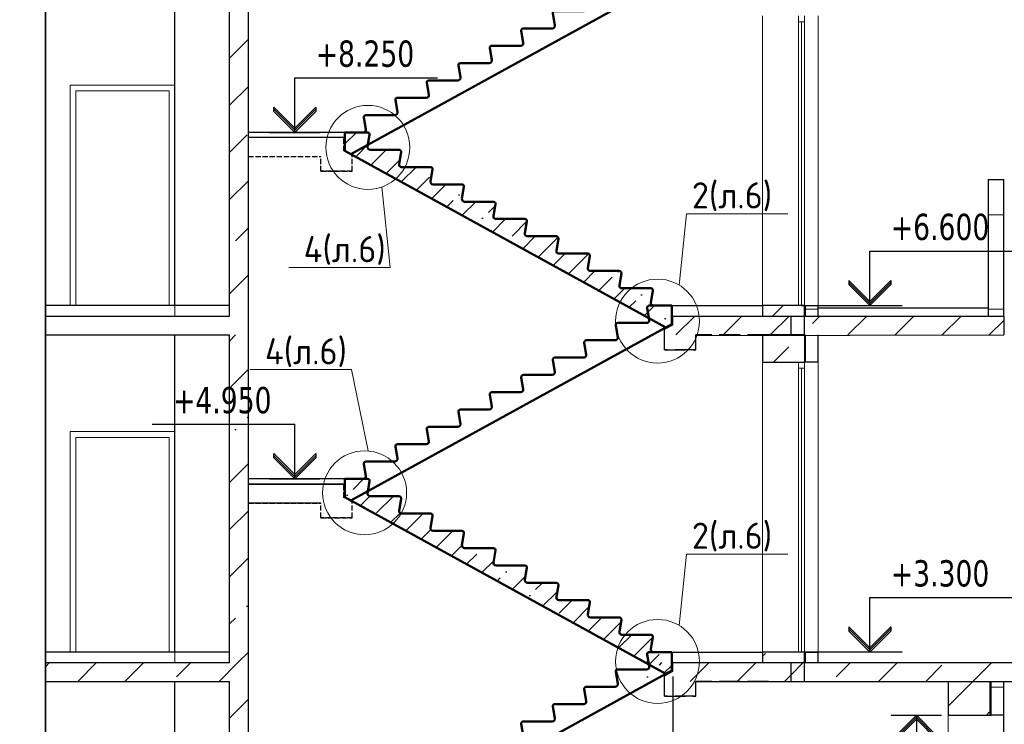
# Model space of a CAD drawing. Header units: millimetres. Extents: x 259029 to 2494469, y -731578 to -57567.
# Tile 133 of 252: x 369447 to 378832, y -509004 to -502293. Entities that reach past the tile are written whole.
import ezdxf
from ezdxf import colors
from ezdxf.entities.mleader import LeaderData, LeaderLine
from ezdxf.math import Vec2, Vec3

# ---------------------------------------------------------------- set-up
doc = ezdxf.new("R2010")
doc.units = ezdxf.units.MM
doc.linetypes.add('______2', pattern=[270, 200, -70])
doc.layers.get('Defpoints').update_dxf_attribs({"color": 140})
for name, color, linetype, lineweight in [('Standard', 7, 'Continuous', 25), ('Общий01', 7, 'Continuous', 13), ('ПЛИТА', 152, 'Continuous', 35), ('РАЗРЕЗЫ', 10, 'Continuous', 60), ('Символы 0.20', 1, 'Continuous', 20), ('Стена', 7, 'Continuous', 50), ('Стена_ бетон не несущ.', 253, 'Continuous', 35), ('Стена_ бетон несущ.', 253, 'Continuous', 70)]:
    doc.layers.add(name, color=color, linetype=linetype, lineweight=lineweight)
doc.styles.add('TAHOMA', font='tahoma.ttf')
doc.styles.add('ГОСТ', font='GOST_Common.ttf')
doc.dimstyles.new('ГОСТ', dxfattribs={"dimscale": 0, "dimtxt": 2.5, "dimasz": 2.5, "dimexe": 1.25, "dimexo": 0.625, "dimtad": 1, "dimdec": 0, "dimtxsty": 'ГОСТ', "dimblk": 'ARCHTICK', "dimcen": 2.5, "dimdle": 1.5, "dimclrd": 256, "dimclre": 256, "dimclrt": 256, "dimadec": 0, "dimazin": 0, "dimtfac": 1, "dimtdec": 0, "dimtmove": 1, "dimatfit": 3, "dimfxl": 2, "dimtfill": 1, "dimlwd": 0, "dimarcsym": 0})
pattern_1 = [(45, (-451201, -145751.34), (-449.0128, 449.0128), []), (45, (-450752, -145751.34), (-449.0128, 449.0128), [793.75, -158.75, 0, -158.75])]
pattern_2 = [(0, (367310.53, -523502.2), (450, 450), [450, -450]), (90, (367310.53, -523502.2), (-450, 450), [450, -450])]

# ---------------------------------------------------------------- blocks, each defined once
blk = doc.blocks.new('_None')
blk = doc.blocks.new('COMPLEX_ELEVATIONDIM_13')
at = {"layer": 'Standard', "color": 7, "linetype": 'Continuous', "lineweight": 25}
for p, q in [((11343.3, 15485.9), (11823.3, 15485.9)), ((11583.3, 15485.9), (11383.3, 15285.9)), ((11783.3, 15285.9), (11583.3, 15485.9)), ((11583.3, 15485.9), (11583.3, 14965.9)), ((11583.3, 15485.9), (11583.3, 15485.9)), ((11583.3, 15485.9), (11583.3, 15485.9)), ((11583.3, 15485.9), (11583.3, 15485.9)), ((11583.3, 15485.9), (11583.3, 15485.9)), ((11583.3, 15465.9), (11383.3, 15265.9)), ((11383.3, 15245.9), (11583.3, 15445.9)), ((11783.3, 15265.9), (11583.3, 15465.9)), ((11583.3, 15445.9), (11783.3, 15245.9)), ((11383.3, 15285.9), (11383.3, 15245.9)), ((11783.3, 15265.9), (11783.3, 15285.9)), ((11783.3, 15245.9), (11783.3, 15285.9)), ((11583.3, 14965.9), (10223.3, 14965.9)), ((11583.3, 13305.9), (10223.3, 13305.9)), ((11583.3, 12785.9), (11583.3, 13305.9)), ((11383.3, 12985.9), (11383.3, 13025.9)), ((11383.3, 13025.9), (11583.3, 12825.9)), ((11583.3, 12805.9), (11383.3, 13005.9)), ((11583.3, 12785.9), (11383.3, 12985.9)), ((11583.3, 12825.9), (11783.3, 13025.9)), ((11783.3, 13005.9), (11583.3, 12805.9)), ((11783.3, 12985.9), (11583.3, 12785.9)), ((11783.3, 13025.9), (11783.3, 13005.9)), ((11783.3, 13005.9), (11783.3, 12985.9)), ((11343.3, 12785.9), (11823.3, 12785.9)), ((11583.3, 12785.9), (11583.3, 12785.9)), ((11583.3, 12785.9), (11583.3, 12785.9)), ((11583.3, 12785.9), (11583.3, 12785.9)), ((11583.3, 12785.9), (11583.3, 12785.9)), ((11343.3, 12435.9), (11823.3, 12435.9)), ((11583.3, 12435.9), (11383.3, 12235.9)), ((11583.3, 12415.9), (11383.3, 12215.9)), ((11383.3, 12195.9), (11583.3, 12395.9)), ((11783.3, 12235.9), (11583.3, 12435.9)), ((11583.3, 12435.9), (11583.3, 11915.9)), ((11583.3, 12435.9), (11583.3, 12435.9)), ((11583.3, 12435.9), (11583.3, 12435.9)), ((11583.3, 12435.9), (11583.3, 12435.9)), ((11583.3, 12435.9), (11583.3, 12435.9)), ((11783.3, 12215.9), (11583.3, 12415.9)), ((11583.3, 12395.9), (11783.3, 12195.9)), ((11383.3, 12235.9), (11383.3, 12195.9)), ((11783.3, 12215.9), (11783.3, 12235.9)), ((11783.3, 12195.9), (11783.3, 12235.9)), ((11583.3, 11915.9), (10223.3, 11915.9))]:
    blk.add_line(p, q, dxfattribs=at)
at = {"layer": 'Standard', "color": 7, "linetype": 'Continuous', "lineweight": 25, "char_height": 250, "attachment_point": 7, "style": 'TAHOMA'}
for s, insert, width in [('\\W0.86;+2.700', (10394, 15065.9), 1028.162), ('\\W0.86;%%p0.000', (10394, 13405.9), 1028.238), ('\\W0.86;-0.350', (10498.4, 12015.9), 923.224)]:
    blk.add_mtext(s, dxfattribs=dict(at, insert=insert, width=width))
blk = doc.blocks.new('_ArchTick')
at = {"color": 0, "linetype": 'ByBlock', "const_width": 0.15}
blk.add_lwpolyline([(-0.5, -0.5), (0.5, 0.5)], dxfattribs=at)
blk = doc.blocks.new('*D802')
at = {"layer": 'Defpoints', "color": 0, "lineweight": -2, "transparency": 16777216}
for p in [(375672.6, -508486.9), (376527.2, -512271.4), (375672.6, -512912.6)]:
    blk.add_point(p, dxfattribs=at)
at = {"layer": 'РАЗРЕЗЫ', "lineweight": -2, "transparency": 16777216}
for p, q in [((375672.6, -508549.4), (375672.6, -513037.6)), ((376527.2, -512333.9), (376527.2, -513037.6))]:
    blk.add_line(p, q, dxfattribs=at)
at = {"layer": 'РАЗРЕЗЫ', "lineweight": 0, "transparency": 16777216}
blk.add_line((376677.2, -512912.6), (375522.6, -512912.6), dxfattribs=at)
at = {"layer": 'РАЗРЕЗЫ', "lineweight": 0, "transparency": 16777216, "xscale": 250, "yscale": 250, "zscale": 250, "rotation": 180}
blk.add_blockref('_ArchTick', (375672.6, -512912.6), dxfattribs=at)
at = {"layer": 'РАЗРЕЗЫ', "lineweight": 0, "transparency": 16777216, "xscale": 250, "yscale": 250, "zscale": 250}
blk.add_blockref('_ArchTick', (376527.2, -512912.6), dxfattribs=at)
at = {"layer": 'РАЗРЕЗЫ', "lineweight": -2, "transparency": 16777216, "insert": (376099.9, -512725.1), "char_height": 250, "attachment_point": 5, "style": 'ГОСТ', "bg_fill": 3, "box_fill_scale": 1.1, "bg_fill_color": 256, "bg_fill_true_color": 13158600, "bg_fill_transparency": 0}
blk.add_mtext('855', dxfattribs=at)
blk = doc.blocks.new('*D803')
at = {"layer": 'Defpoints', "color": 0, "lineweight": -2, "transparency": 16777216}
for p in [(375672.6, -508492.3), (372537.3, -510624.8), (372537.3, -512912.6)]:
    blk.add_point(p, dxfattribs=at)
at = {"layer": 'РАЗРЕЗЫ', "lineweight": -2, "transparency": 16777216}
for p, q in [((375672.6, -508554.8), (375672.6, -513037.6)), ((372537.3, -510687.3), (372537.3, -513037.6))]:
    blk.add_line(p, q, dxfattribs=at)
at = {"layer": 'РАЗРЕЗЫ', "lineweight": 0, "transparency": 16777216}
blk.add_line((375822.6, -512912.6), (372387.3, -512912.6), dxfattribs=at)
at = {"layer": 'РАЗРЕЗЫ', "lineweight": 0, "transparency": 16777216, "xscale": 250, "yscale": 250, "zscale": 250, "rotation": 180}
blk.add_blockref('_ArchTick', (372537.3, -512912.6), dxfattribs=at)
at = {"layer": 'РАЗРЕЗЫ', "lineweight": 0, "transparency": 16777216, "xscale": 250, "yscale": 250, "zscale": 250}
blk.add_blockref('_ArchTick', (375672.6, -512912.6), dxfattribs=at)
at = {"layer": 'РАЗРЕЗЫ', "lineweight": -2, "transparency": 16777216, "insert": (374105, -512725.1), "char_height": 250, "attachment_point": 5, "style": 'ГОСТ', "bg_fill": 3, "box_fill_scale": 1.1, "bg_fill_color": 256, "bg_fill_true_color": 13158600, "bg_fill_transparency": 0}
blk.add_mtext('3135', dxfattribs=at)
blk = doc.blocks.new('НОВЫЙ')
at = {"layer": 'Standard', "color": 5, "linetype": 'Continuous', "lineweight": 50, "transparency": 33554687}
for p, q in [((381795.4, -472257), (381776.2, -472145.8)), ((381795.8, -472121.9), (382011.4, -472121.7)), ((382011.4, -472121.9), (381835.3, -472121.9)), ((382011.4, -472121.9), (382011.4, -472297.6)), ((378952.4, -473979.3), (382011.4, -472297.6)), ((381495.4, -472422), (381476.2, -472310.8)), ((381495.8, -472286.9), (381770.9, -472286.9)), ((381195.4, -472587), (381176.2, -472475.8)), ((381195.8, -472451.9), (381470.9, -472451.9)), ((380895.8, -472616.9), (381170.9, -472616.9)), ((380895.4, -472752), (380876.2, -472640.8)), ((380595.4, -472917), (380576.2, -472805.8)), ((380595.8, -472781.9), (380870.9, -472781.9)), ((380295.4, -473082), (380276.2, -472970.8)), ((380295.8, -472946.9), (380570.9, -472946.9)), ((379995.4, -473247), (379976.2, -473135.8)), ((379995.8, -473111.9), (380270.9, -473111.9)), ((379695.8, -473276.9), (379970.9, -473276.9)), ((379695.4, -473412), (379676.2, -473300.8)), ((379395.4, -473577), (379376.2, -473465.8)), ((379395.8, -473441.9), (379670.9, -473441.9)), ((379095.4, -473742), (379076.2, -473630.8)), ((379095.8, -473606.9), (379370.9, -473606.9)), ((378894.8, -473771.9), (378894.9, -473836.7)), ((378894.8, -473771.9), (378894.8, -473947.6)), ((378894.8, -473771.9), (379070.9, -473771.9))]:
    blk.add_line(p, q, dxfattribs=at)
for centre, radius, start, end in [((381795.8, -472141.9), 20, 90, 191.30993), ((381495.8, -472306.9), 20, 90, 191.30993), ((381770.9, -472261.9), 25, 270, 11.30993), ((381470.9, -472426.9), 25, 270, 11.30993), ((381195.8, -472471.9), 20, 90, 191.30993), ((380895.8, -472636.9), 20, 90, 191.30993), ((381170.9, -472591.9), 25, 270, 11.30993), ((380595.8, -472801.9), 20, 90, 191.30993), ((380870.9, -472756.9), 25, 270, 11.30993), ((380295.8, -472966.9), 20, 90, 191.30993), ((380570.9, -472921.9), 25, 270, 11.30993), ((380270.9, -473086.9), 25, 270, 11.30993), ((379995.8, -473131.9), 20, 90, 191.30993), ((379695.8, -473296.9), 20, 90, 191.30993), ((379970.9, -473251.9), 25, 270, 11.30993), ((379395.8, -473461.9), 20, 90, 191.30993), ((379670.9, -473416.9), 25, 270, 11.30993), ((379095.8, -473626.9), 20, 90, 191.30993), ((379370.9, -473581.9), 25, 270, 11.30993), ((379070.9, -473746.9), 25, 270, 11.30993)]:
    blk.add_arc(centre, radius, start, end, dxfattribs=at)
at = {"layer": 'РАЗРЕЗЫ', "color": 5, "lineweight": 35}
for p, q in [((382011.4, -472297.6), (382011.4, -472121.9)), ((382011.4, -472297.6), (382011.4, -472297.6)), ((378894.8, -473947.6), (378894.8, -473771.9)), ((378952.4, -473979.3), (378894.8, -473947.6))]:
    blk.add_line(p, q, dxfattribs=at)
blk = doc.blocks.new('выаыв')
at = {"layer": 'Standard', "color": 7, "linetype": '______2', "lineweight": 30}
for p, q in [((483017, -472887), (483017, -472378)), ((486656, -473099), (486656, -472378)), ((482696, -473063), (483017, -472887)), ((482696, -473659), (482696, -473063)), ((482696, -473659), (482696, -473279)), ((483896, -473659), (483896, -473099)), ((486656, -473099), (483896, -473099)), ((483896, -473659), (482696, -473659)), ((483896, -473659), (482696, -473659)), ((482696, -473659), (483896, -473659)), ((483896, -473659), (482696, -473659))]:
    blk.add_line(p, q, dxfattribs=at)
at = {"layer": 'ПЛИТА', "color": 0, "lineweight": 30}
blk.add_line((483017, -472378), (486656, -472378), dxfattribs=at)
blk = doc.blocks.new('марш2')
at = {"layer": 'РАЗРЕЗЫ', "lineweight": -2}
h = blk.add_hatch(dxfattribs=at)
h.set_pattern_fill('ANSI35', color=256, scale=50)
h.paths.add_polyline_path([(519266.6, -473418), (519247, -473531.5, 0.457423), (519271.7, -473560.2), (519546.8, -473560.2, -0.457423), (519566.6, -473583), (519547, -473696.5, 0.457423), (519571.7, -473725.2), (519846.8, -473725.2, -0.457423), (519866.6, -473748), (519847, -473861.5, 0.457423), (519871.7, -473890.2), (520146.8, -473890.2, -0.457423), (520166.6, -473913), (520147, -474026.5, 0.457423), (520171.7, -474055.2), (520446.8, -474055.2, -0.457423), (520466.6, -474078), (520447, -474191.5, 0.457423), (520471.7, -474220.2), (520746.8, -474220.2, -0.457423), (520766.6, -474243), (520747, -474356.5, 0.457423), (520771.7, -474385.2), (521046.8, -474385.2, -0.457423), (521066.6, -474408), (521047, -474521.5, 0.457423), (521071.7, -474550.2), (521346.8, -474550.2, -0.457423), (521366.6, -474573), (521347, -474686.5, 0.457423), (521371.7, -474715.2), (521646.8, -474715.2, -0.457423), (521666.6, -474738), (521647, -474851.5, 0.457423), (521671.7, -474880.2), (521946.8, -474880.2, -0.457423), (521966.6, -474903), (521947, -475016.5, 0.457423), (521971.7, -475045.2), (522147.9, -475045.2), (522147.9, -475220.9), (522090.2, -475252.5), (519031.2, -473570.9), (519031.2, -473395), (519246.9, -473395.2, -0.457187)])
at = {"layer": 'РАЗРЕЗЫ', "color": 2, "lineweight": -2, "xscale": -1}
blk.add_blockref('НОВЫЙ', (901042.6, -1273.3), dxfattribs=at)

msp = doc.modelspace()

# ---------------------------------------------------------------- hatches: boundary and pattern name
at = {"layer": 'Standard', "linetype": 'Continuous', "lineweight": 13}
h = msp.add_hatch(dxfattribs=at)
h.set_pattern_fill('____', scale=450, style=0, pattern_type=2)
h.set_pattern_definition(pattern_2)
h.paths.add_polyline_path([(378677.2, -505116.3), (378827.2, -505116.3), (378827.2, -503816.3), (378677.2, -503816.3)], flags=0)
h = msp.add_hatch(dxfattribs=at)
h.set_pattern_fill('____', scale=450, style=0, pattern_type=2)
h.set_pattern_definition(pattern_2)
h.paths.add_polyline_path([(377057.2, -505116.3), (377057.2, -505016.3), (376937.2, -505016.3), (376937.2, -505116.3)], flags=0)
h = msp.add_hatch(dxfattribs=at)
h.set_pattern_fill('____', scale=450, style=0, pattern_type=2)
h.set_pattern_definition(pattern_2)
h.paths.add_polyline_path([(378827.2, -508916.3), (378827.2, -508596.3), (378707.2, -508596.3), (378707.2, -508916.3)], flags=0)
at = {"layer": 'Стена_ бетон несущ.', "linetype": 'Continuous', "lineweight": 25}
h = msp.add_hatch(dxfattribs=at)
h.set_pattern_fill('ANSI35', scale=100, style=0)
h.set_pattern_definition(pattern_1)
h.paths.add_polyline_path([(371627.2, -505116.3), (371627.2, -501996.3), (371447.2, -501996.3), (371447.2, -505116.3)])
at = {"layer": 'Стена_ бетон несущ.', "linetype": 'Continuous', "lineweight": 13}
h = msp.add_hatch(dxfattribs=at)
h.set_pattern_fill('ANSI35', color=9, scale=100, style=0)
h.set_pattern_definition(pattern_1)
h.paths.add_polyline_path([(376527.2, -505116.3), (376927.2, -505116.3), (376927.2, -505016.3), (376527.2, -505016.3)], flags=0)
at = {"layer": 'Стена_ бетон несущ.', "linetype": 'Continuous', "lineweight": 25}
h = msp.add_hatch(dxfattribs=at)
h.set_pattern_fill('ANSI35', scale=100, style=0)
h.set_pattern_definition([(45, (-451044.4, -145751.34), (-449.0128, 449.0128), []), (45, (-450595.4, -145751.34), (-449.0128, 449.0128), [793.75, -158.75, 0, -158.75])])
h.paths.add_polyline_path([(375583.8, -505296.3), (376953.9, -505296.3), (376953.9, -505116.3), (375583.8, -505116.3)])
h = msp.add_hatch(dxfattribs=at)
h.set_pattern_fill('ANSI35', scale=100, style=0)
h.set_pattern_definition(pattern_1)
h.paths.add_polyline_path([(376927.2, -505116.3), (376927.2, -505296.3), (378827.2, -505296.3), (378827.2, -505116.3)])
h = msp.add_hatch(dxfattribs=at)
h.set_pattern_fill('ANSI35', scale=100, style=0)
h.set_pattern_definition(pattern_1)
h.paths.add_polyline_path([(371627.2, -508416.3), (371627.2, -505296.3), (371447.2, -505296.3), (371447.2, -508416.3)])
at = {"layer": 'Стена_ бетон несущ.', "linetype": 'Continuous', "lineweight": 13}
h = msp.add_hatch(dxfattribs=at)
h.set_pattern_fill('ANSI35', color=9, scale=100, style=0)
h.set_pattern_definition(pattern_1)
h.paths.add_polyline_path([(376927.2, -505556.3), (376927.2, -505296.3), (376527.2, -505296.3), (376527.2, -505556.3)], flags=0)
h = msp.add_hatch(dxfattribs=at)
h.set_pattern_fill('ANSI35', color=9, scale=100, style=0)
h.set_pattern_definition(pattern_1)
h.paths.add_polyline_path([(376527.2, -508416.3), (376927.2, -508416.3), (376927.2, -508316.3), (376527.2, -508316.3)], flags=0)
at = {"layer": 'Стена_ бетон несущ.', "linetype": 'Continuous', "lineweight": 25}
h = msp.add_hatch(dxfattribs=at)
h.set_pattern_fill('ANSI35', scale=100, style=0)
h.set_pattern_definition(pattern_1)
h.paths.add_polyline_path([(369692, -508416.3), (369692, -508596.3), (371627.2, -508596.3), (371627.2, -508416.3)])
h = msp.add_hatch(dxfattribs=at)
h.set_pattern_fill('ANSI35', scale=100, style=0)
h.set_pattern_definition(pattern_1)
h.paths.add_polyline_path([(375427.2, -508416.3), (375427.2, -508596.3), (376797.3, -508596.3), (376797.3, -508416.3)])
at = {"layer": 'Стена_ бетон несущ.', "linetype": 'Continuous', "lineweight": 13}
h = msp.add_hatch(dxfattribs=at)
h.set_pattern_fill('ANSI35', scale=100, style=0)
h.set_pattern_definition(pattern_1)
h.paths.add_polyline_path([(376797.3, -508596.3), (376927.2, -508596.3), (376927.2, -508416.3), (376797.3, -508416.3)], flags=0)
at = {"layer": 'Стена_ бетон несущ.', "linetype": 'Continuous', "lineweight": 25}
h = msp.add_hatch(dxfattribs=at)
h.set_pattern_fill('ANSI35', scale=100, style=0)
h.set_pattern_definition(pattern_1)
h.paths.add_polyline_path([(376927.2, -508416.3), (376927.2, -508596.3), (381027.2, -508596.3), (381027.2, -508416.3)])
h = msp.add_hatch(dxfattribs=at)
h.set_pattern_fill('ANSI35', scale=100, style=0)
h.set_pattern_definition(pattern_1)
h.paths.add_polyline_path([(371627.2, -511786.3), (371627.2, -508596.3), (371447.2, -508596.3), (371447.2, -511786.3)])
at = {"layer": 'Стена_ бетон несущ.', "linetype": 'Continuous', "lineweight": 13}
h = msp.add_hatch(dxfattribs=at)
h.set_pattern_fill('ANSI35', color=9, scale=100, style=0)
h.set_pattern_definition(pattern_1)
h.paths.add_polyline_path([(378297.2, -508916.3), (378697.2, -508916.3), (378697.2, -508596.3), (378297.2, -508596.3)], flags=0)

# ---------------------------------------------------------------- linework, layer by layer
at = {"color": 0}
for p, q in [((376899.2, -505015.3), (377857.5, -505015.3)), ((376899.2, -508315.3), (377857.5, -508315.3))]:
    msp.add_line(p, q, dxfattribs=at)
at = {"layer": 'Standard', "color": 7, "linetype": 'Continuous', "lineweight": 25}
for p, q in [((371627.2, -508596.3), (371627.2, -499368.4)), ((371627.2, -505296.3), (371627.2, -501816.3)), ((371447.2, -505116.3), (371447.2, -501996.3)), ((372069.1, -503366.3), (372069.1, -502846.3)), ((372069.1, -502846.3), (373429.1, -502846.3)), ((371869.1, -503166.3), (371869.1, -503126.3)), ((371869.1, -503126.3), (372069.1, -503326.3)), ((372069.1, -503326.3), (372269.1, -503126.3)), ((372269.1, -503126.3), (372269.1, -503146.3)), ((372069.1, -503346.3), (371869.1, -503146.3)), ((372069.1, -503366.3), (371869.1, -503166.3)), ((372269.1, -503146.3), (372069.1, -503346.3)), ((372269.1, -503166.3), (372069.1, -503366.3)), ((372269.1, -503146.3), (372269.1, -503166.3)), ((371829.1, -503366.3), (372309.1, -503366.3)), ((377550.8, -505016.3), (377550.8, -504496.3)), ((377550.8, -504496.3), (378910.8, -504496.3)), ((377350.8, -504776.3), (377550.8, -504976.3)), ((377350.8, -504776.3), (377350.8, -504796.3)), ((377550.8, -504996.3), (377350.8, -504796.3)), ((377350.8, -504796.3), (377350.8, -504816.3)), ((377550.8, -505016.3), (377350.8, -504816.3)), ((377550.8, -504976.3), (377750.8, -504776.3)), ((377750.8, -504796.3), (377550.8, -504996.3)), ((377750.8, -504816.3), (377550.8, -505016.3)), ((377750.8, -504776.3), (377750.8, -504796.3)), ((377750.8, -504796.3), (377750.8, -504816.3)), ((371627.2, -506666.3), (371627.2, -505116.3)), ((376927.2, -505296.3), (376927.2, -505116.3)), ((371447.2, -508416.3), (371447.2, -505296.3)), ((370709.1, -506146.3), (372069.1, -506146.3)), ((372069.1, -506666.3), (372069.1, -506146.3)), ((371869.1, -506466.3), (371869.1, -506426.3)), ((371869.1, -506426.3), (372069.1, -506626.3)), ((372069.1, -506646.3), (371869.1, -506446.3)), ((372069.1, -506666.3), (371869.1, -506466.3)), ((372069.1, -506626.3), (372269.1, -506426.3)), ((372269.1, -506446.3), (372069.1, -506646.3)), ((372269.1, -506466.3), (372069.1, -506666.3)), ((372269.1, -506426.3), (372269.1, -506446.3)), ((372269.1, -506446.3), (372269.1, -506466.3)), ((371829.1, -506666.3), (372309.1, -506666.3)), ((377550.8, -508316.3), (377550.8, -507796.3)), ((377550.8, -507796.3), (378910.8, -507796.3)), ((377350.8, -508076.3), (377550.8, -508276.3)), ((377350.8, -508076.3), (377350.8, -508096.3)), ((377550.8, -508296.3), (377350.8, -508096.3)), ((377350.8, -508096.3), (377350.8, -508116.3)), ((377550.8, -508276.3), (377750.8, -508076.3)), ((377750.8, -508096.3), (377550.8, -508296.3)), ((377750.8, -508076.3), (377750.8, -508096.3)), ((377750.8, -508096.3), (377750.8, -508116.3)), ((377550.8, -508316.3), (377350.8, -508116.3)), ((377750.8, -508116.3), (377550.8, -508316.3)), ((371627.2, -509966.3), (371627.2, -508416.3)), ((371447.2, -511786.3), (371447.2, -508596.3))]:
    msp.add_line(p, q, dxfattribs=at)
at = {"layer": 'Standard', "color": 7, "linetype": 'Continuous', "lineweight": 13}
for p, q in [((376871.2, -502256.3), (376871.2, -502312.3)), ((376927.2, -502312.3), (376927.2, -502256.3)), ((376871.2, -502312.3), (376871.2, -505016.3)), ((376871.2, -502312.3), (376927.2, -502312.3)), ((376899.2, -505015.3), (376899.2, -502312.3)), ((376927.2, -505016.3), (376927.2, -502312.3)), ((370871.2, -502972.3), (369983.2, -502972.3)), ((369983.2, -502972.3), (369983.2, -505016.3)), ((370871.2, -505016.3), (370871.2, -502972.3)), ((376871.2, -505556.3), (376871.2, -505612.3)), ((376927.2, -505612.3), (376927.2, -505556.3)), ((376871.2, -505612.3), (376871.2, -508316.3)), ((376871.2, -505612.3), (376927.2, -505612.3)), ((376899.2, -508315.3), (376899.2, -505612.3)), ((376927.2, -508316.3), (376927.2, -505612.3)), ((370871.2, -506272.3), (369983.2, -506272.3)), ((369983.2, -506272.3), (369983.2, -508316.3)), ((370871.2, -508316.3), (370871.2, -506272.3))]:
    msp.add_line(p, q, dxfattribs=at)
at = {"layer": 'Standard', "color": 7, "linetype": '______2', "lineweight": 30}
for p, q in [((375593.4, -505242.2), (375673.6, -505198.1)), ((375673.6, -505198.1), (375673.6, -505116.2)), ((375593.4, -505436.3), (375593.4, -505242.2)), ((375593.4, -505436.3), (375593.4, -505341.3)), ((375893.4, -505436.3), (375893.4, -505296.3)), ((376583.4, -505296.3), (375893.4, -505296.3)), ((375893.4, -505436.3), (375593.4, -505436.3)), ((375893.4, -505436.3), (375593.4, -505436.3)), ((375593.4, -505436.3), (375893.4, -505436.3)), ((375893.4, -505436.3), (375593.4, -505436.3))]:
    msp.add_line(p, q, dxfattribs=at)
at = {"layer": 'Общий01', "color": 7, "linetype": 'Continuous', "lineweight": 25}
for p, q in [((371447.2, -505016.3), (369692, -505016.3)), ((375562.7, -505016.5), (376527.2, -505016.3)), ((375663.6, -505016.3), (376527.2, -505016.3)), ((375663.6, -505016.3), (376527.2, -505016.3)), ((377057.2, -505036.3), (378677.2, -505036.3)), ((369692, -505116.3), (371447.2, -505116.3)), ((375672.7, -505116.3), (378827.2, -505116.3)), ((369692, -505296.3), (371447.2, -505296.3)), ((375893.4, -505302.2), (378827.2, -505296.3)), ((371447.2, -508316.3), (369692, -508316.3)), ((375663.6, -508316.3), (376527.2, -508316.3)), ((369692, -508416.3), (371447.2, -508416.3)), ((375427.2, -508416.3), (375427.2, -508406.3)), ((375672.7, -508416.3), (381027.2, -508416.3)), ((369692, -508596.3), (371447.2, -508596.3)), ((375893.4, -508596.3), (381027.2, -508596.3))]:
    msp.add_line(p, q, dxfattribs=at)
at = {"layer": 'ПЛИТА', "color": 0}
for p, q in [((369692, -488390.6), (369692, -515811.2)), ((372537, -506716.3), (371627.2, -506716.3))]:
    msp.add_line(p, q, dxfattribs=at)
at = {"layer": 'ПЛИТА', "color": 0, "lineweight": 0}
for p, q in [((375663.6, -505066.3), (375663.6, -505016.3)), ((375663.6, -508366.3), (375663.6, -508316.3))]:
    msp.add_line(p, q, dxfattribs=at)
at = {"layer": 'ПЛИТА', "color": 0, "lineweight": 30}
for p, q in [((375673.6, -505116.2), (376583.4, -505116.2)), ((371627.2, -506896.3), (372317.2, -506896.3)), ((375673.6, -508416.2), (376583.4, -508416.2))]:
    msp.add_line(p, q, dxfattribs=at)
at = {"layer": 'РАЗРЕЗЫ', "color": 2, "lineweight": -2}
msp.add_line((375516.4, -505273.1), (375663.6, -505192.2), dxfattribs=at)
at = {"layer": 'Символы 0.20'}
for centre in [(372766, -503509.3), (375527, -505164.2), (372734.6, -506799.1)]:
    msp.add_circle(centre, 400, dxfattribs=at)
at = {"layer": 'Стена', "color": 34, "linetype": 'Continuous', "lineweight": 13}
for p, q in [((377057.2, -505016.3), (377057.2, -502256.3)), ((377057.2, -508316.3), (377057.2, -505556.3))]:
    msp.add_line(p, q, dxfattribs=at)
at = {"layer": 'Стена', "color": 7, "linetype": 'Continuous', "lineweight": 25}
for p, q in [((372727.2, -503366.3), (371627.2, -503366.3)), ((372566.9, -503366.5), (371627.2, -503366.3)), ((372727.2, -506666.3), (371627.2, -506666.3)), ((372547, -506666.7), (371627.2, -506666.3))]:
    msp.add_line(p, q, dxfattribs=at)
at = {"layer": 'Стена', "color": 34, "linetype": 'Continuous', "lineweight": 25}
for p, q in [((378677.2, -503816.3), (378827.2, -503816.3)), ((378677.2, -503816.3), (378677.2, -505116.3)), ((378827.2, -505116.3), (378827.2, -503816.3)), ((376927.2, -505016.3), (377057.2, -505016.3)), ((376937.2, -505116.3), (376937.2, -505016.3)), ((377057.2, -505116.3), (377057.2, -505016.3)), ((376937.2, -505556.3), (376937.2, -505296.3)), ((377057.2, -505556.3), (377057.2, -505296.3)), ((377057.2, -505556.3), (376927.2, -505556.3)), ((376927.2, -508316.3), (377057.2, -508316.3)), ((376937.2, -508416.3), (376937.2, -508316.3)), ((377057.2, -508416.3), (377057.2, -508316.3)), ((378707.2, -508916.3), (378707.2, -508596.3)), ((378827.2, -511786.3), (378827.2, -508596.3)), ((378827.2, -508916.3), (378707.2, -508916.3))]:
    msp.add_line(p, q, dxfattribs=at)
at = {"layer": 'Стена_ бетон не несущ.', "color": 45, "linetype": 'Continuous', "lineweight": 25}
for p, q in [((370927.2, -505016.3), (370927.2, -501996.3)), ((370927.2, -508316.3), (370927.2, -505296.3)), ((370927.2, -511616.3), (370927.2, -508596.3))]:
    msp.add_line(p, q, dxfattribs=at)
at = {"layer": 'Стена_ бетон не несущ.', "color": 7, "linetype": 'Continuous', "lineweight": 13}
for p, q in [((370927.2, -502916.3), (369927.2, -502916.3)), ((369927.2, -502916.3), (369927.2, -505016.3)), ((370927.2, -505116.3), (370927.2, -502916.3)), ((370927.2, -506216.3), (369927.2, -506216.3)), ((369927.2, -506216.3), (369927.2, -508316.3)), ((370927.2, -508416.3), (370927.2, -506216.3))]:
    msp.add_line(p, q, dxfattribs=at)
at = {"layer": 'Стена_ бетон несущ.', "color": 9, "linetype": 'Continuous', "lineweight": 13}
for p, q in [((376527.2, -502256.3), (376527.2, -505016.3)), ((376527.2, -505556.3), (376527.2, -508316.3)), ((378297.2, -508916.3), (378297.2, -511616.3))]:
    msp.add_line(p, q, dxfattribs=at)
at = {"layer": 'Стена_ бетон несущ.', "color": 9, "linetype": 'Continuous', "lineweight": 25}
for p, q in [((376527.2, -505016.3), (376527.2, -505116.3)), ((376927.2, -505016.3), (376527.2, -505016.3)), ((376527.2, -505016.3), (376527.2, -505116.3)), ((376927.2, -505116.3), (376927.2, -505016.3)), ((376927.2, -505296.3), (376527.2, -505296.3)), ((376527.2, -505296.3), (376527.2, -505556.3)), ((376927.2, -505296.3), (376927.2, -505556.3)), ((376527.2, -505556.3), (376927.2, -505556.3)), ((376527.2, -508316.3), (376527.2, -508416.3)), ((376927.2, -508316.3), (376527.2, -508316.3)), ((376927.2, -508416.3), (376927.2, -508316.3)), ((378297.2, -508596.3), (378297.2, -508916.3)), ((378697.2, -508916.3), (378697.2, -508596.3)), ((378297.2, -508916.3), (378707.2, -508916.3))]:
    msp.add_line(p, q, dxfattribs=at)
at = {"layer": 'Стена_ бетон несущ.', "color": 7, "linetype": 'Continuous', "lineweight": 25}
for p, q in [((376797.3, -505116.3), (376797.3, -505296.3)), ((376927.2, -505296.3), (376927.2, -505116.3)), ((378827.2, -505116.3), (378827.2, -505296.3)), ((376797.3, -508416.3), (376797.3, -508596.3)), ((376927.2, -508596.3), (376927.2, -508416.3))]:
    msp.add_line(p, q, dxfattribs=at)

# ---------------------------------------------------------------- block references
at = {"layer": 'Standard', "color": 7, "linetype": 'Continuous', "lineweight": 25}
msp.add_blockref('COMPLEX_ELEVATIONDIM_13', (366410.5, -524402.2), dxfattribs=at)
at = {"layer": 'РАЗРЕЗЫ', "color": 2, "lineweight": -2}
for name, p in [('НОВЫЙ', (-6347.8, -29594.6)), ('марш2', (-146484.3, -29971.3)), ('НОВЫЙ', (-6347.8, -32894.6))]:
    msp.add_blockref(name, p, dxfattribs=at)
at = {"layer": 'РАЗРЕЗЫ', "color": 2, "lineweight": -2, "xscale": -0.25, "yscale": 0.25, "zscale": 0.25}
for p in [(493291.3, -385321.7), (493291.3, -388621.7)]:
    msp.add_blockref('выаыв', p, dxfattribs=at)

# ---------------------------------------------------------------- texts
at = {"layer": 'Standard', "color": 7, "linetype": 'Continuous', "lineweight": 25, "char_height": 250, "width": 1028.162, "attachment_point": 7, "style": 'TAHOMA'}
for s, insert in [('\\W0.86;+8.250', (372269.1, -502746.3)), ('{\\W0.86;+6.600}', (377750.8, -504396.3)), ('\\W0.86;+4.950', (370909.1, -506046.3)), ('{\\W0.86;+3.300}', (377750.8, -507696.3))]:
    msp.add_mtext(s, dxfattribs=dict(at, insert=insert))

# ---------------------------------------------------------------- leaders
at = {"layer": 'Символы 0.20'}
ml = msp.add_multileader_mtext('Standard', dxfattribs=at)
ml.set_content('3(л.6)', color=256, style='ГОСТ')
ml.set_leader_properties(color=256, linetype='ByLayer', lineweight=-1)
ml.set_arrow_properties(name='NONE')
ml.build(insert=Vec2(0, 0))
ml.multileader.update_dxf_attribs({"text_left_attachment_type": 6, "text_right_attachment_type": 6, "dogleg_length": 0.25, "arrow_head_size": 200, "scale": 100})
ctx = ml.context
ctx.base_point, ctx.scale, ctx.char_height, ctx.arrow_head_size, ctx.landing_gap_size, ctx.plane_origin = Vec3(355044.1, -504246), 100, 250, 200, 25, Vec3(355528.4, -504547.8)
ctx.left_attachment, ctx.right_attachment = 6, 6
notes = []
notes.append((ctx, [(0, (1, 1, 0), (355019.1, -504246), (1, 0), 25, [(0, [(354345.3, -503658)], 0, [])])]))
ctx.mtext.insert, ctx.mtext.width, ctx.mtext.defined_height, ctx.mtext.flow_direction = Vec3(355069.1, -503946), 1094.387, 742.8, 5
ml = msp.add_multileader_mtext('Standard', dxfattribs=at)
ml.set_content('2(л.6)', color=256, style='ГОСТ')
ml.set_leader_properties(color=256, linetype='ByLayer', lineweight=-1)
ml.set_arrow_properties(name='NONE')
ml.build(insert=Vec2(0, 0))
ml.multileader.update_dxf_attribs({"text_left_attachment_type": 6, "text_right_attachment_type": 6, "dogleg_length": 0.25, "arrow_head_size": 200, "scale": 100})
ctx = ml.context
ctx.base_point, ctx.scale, ctx.char_height, ctx.arrow_head_size, ctx.landing_gap_size, ctx.plane_origin = Vec3(375828.8, -504141.4), 100, 250, 200, 25, Vec3(377043, -506275.8)
ctx.left_attachment, ctx.right_attachment = 6, 6
notes.append((ctx, [(0, (1, 1, 0), (375803.8, -504141.4), (1, 0), 25, [(0, [(375732, -504820.8)], 0, [])])]))
ctx.mtext.insert, ctx.mtext.width, ctx.mtext.flow_direction = Vec3(375853.8, -503841.4), 792.21, 5
ml = msp.add_multileader_mtext('Standard', dxfattribs=at)
ml.set_content('1(л.6)', color=256, style='ГОСТ')
ml.set_leader_properties(color=256, linetype='ByLayer', lineweight=-1)
ml.set_arrow_properties(name='NONE')
ml.build(insert=Vec2(0, 0))
ml.multileader.update_dxf_attribs({"text_left_attachment_type": 6, "text_right_attachment_type": 6, "dogleg_length": 0.25, "arrow_head_size": 200, "scale": 100})
ctx = ml.context
ctx.base_point, ctx.scale, ctx.char_height, ctx.arrow_head_size, ctx.landing_gap_size, ctx.plane_origin = Vec3(357194.3, -504241.6), 100, 250, 200, 25, Vec3(358408.5, -506376.1)
ctx.left_attachment, ctx.right_attachment = 6, 6
notes.append((ctx, [(0, (1, 1, 0), (357169.3, -504241.6), (1, 0), 25, [(0, [(357097.5, -504921)], 0, [])])]))
ctx.mtext.insert, ctx.mtext.width, ctx.mtext.flow_direction = Vec3(357219.3, -503941.6), 792.21, 5
ml = msp.add_multileader_mtext('Standard', dxfattribs=at)
ml.set_content('4(л.6)', color=256, style='ГОСТ')
ml.set_leader_properties(color=256, linetype='ByLayer', lineweight=-1)
ml.set_arrow_properties(name='NONE')
ml.build(insert=Vec2(0, 0))
ml.multileader.update_dxf_attribs({"text_left_attachment_type": 6, "text_right_attachment_type": 6, "dogleg_length": 0.25, "arrow_head_size": 200, "scale": 100})
ctx = ml.context
ctx.base_point, ctx.scale, ctx.char_height, ctx.arrow_head_size, ctx.landing_gap_size, ctx.plane_origin = Vec3(372128.9, -504653.5), 100, 250, 200, 25, Vec3(374320.4, -504547.8)
ctx.left_attachment, ctx.right_attachment = 6, 6
notes.append((ctx, [(1, (1, 1, 0), (372978.9, -504653.5), (-1, 0), 25, [(0, [(372899.1, -503886.6)], 0, [])])]))
ctx.mtext.insert, ctx.mtext.width, ctx.mtext.defined_height, ctx.mtext.flow_direction = Vec3(372153.9, -504353.5), 1094.387, 742.8, 5
ml = msp.add_multileader_mtext('Standard', dxfattribs=at)
ml.set_content('3(л.6)', color=256, style='ГОСТ')
ml.set_leader_properties(color=256, linetype='ByLayer', lineweight=-1)
ml.set_arrow_properties(name='NONE')
ml.build(insert=Vec2(0, 0))
ml.multileader.update_dxf_attribs({"text_left_attachment_type": 6, "text_right_attachment_type": 6, "dogleg_length": 0.25, "arrow_head_size": 200, "scale": 100})
ctx = ml.context
ctx.base_point, ctx.scale, ctx.char_height, ctx.arrow_head_size, ctx.landing_gap_size, ctx.plane_origin = Vec3(352992.6, -505626.5), 100, 250, 200, 25, Vec3(355458.5, -507910.7)
ctx.left_attachment, ctx.right_attachment = 6, 6
notes.append((ctx, [(1, (1, 1, 0), (353817.6, -505626.5), (-1, 0), 25, [(0, [(353975.3, -506400.4)], 0, [])])]))
ctx.mtext.insert, ctx.mtext.width, ctx.mtext.defined_height, ctx.mtext.flow_direction = Vec3(353017.6, -505326.5), 1094.387, 742.8, 5
ml = msp.add_multileader_mtext('Standard', dxfattribs=at)
ml.set_content('4(л.6)', color=256, style='ГОСТ')
ml.set_leader_properties(color=256, linetype='ByLayer', lineweight=-1)
ml.set_arrow_properties(name='NONE')
ml.build(insert=Vec2(0, 0))
ml.multileader.update_dxf_attribs({"text_left_attachment_type": 6, "text_right_attachment_type": 6, "dogleg_length": 0.25, "arrow_head_size": 200, "scale": 100})
ctx = ml.context
ctx.base_point, ctx.scale, ctx.char_height, ctx.arrow_head_size, ctx.landing_gap_size, ctx.plane_origin = Vec3(371759.6, -505626.5), 100, 250, 200, 25, Vec3(374250.6, -507910.7)
ctx.left_attachment, ctx.right_attachment = 6, 6
notes.append((ctx, [(1, (1, 1, 0), (372609.6, -505626.5), (-1, 0), 25, [(0, [(372767.4, -506400.4)], 0, [])])]))
ctx.mtext.insert, ctx.mtext.width, ctx.mtext.defined_height, ctx.mtext.flow_direction = Vec3(371784.6, -505326.5), 1094.387, 742.8, 5
ml = msp.add_multileader_mtext('Standard', dxfattribs=at)
ml.set_content('2(л.6)', color=256, style='ГОСТ')
ml.set_leader_properties(color=256, linetype='ByLayer', lineweight=-1)
ml.set_arrow_properties(name='NONE')
ml.build(insert=Vec2(0, 0))
ml.multileader.update_dxf_attribs({"text_left_attachment_type": 6, "text_right_attachment_type": 6, "dogleg_length": 0.25, "arrow_head_size": 200, "scale": 100})
ctx = ml.context
ctx.base_point, ctx.scale, ctx.char_height, ctx.arrow_head_size, ctx.landing_gap_size, ctx.plane_origin = Vec3(375828.8, -507382.9), 100, 250, 200, 25, Vec3(377043, -509517.4)
ctx.left_attachment, ctx.right_attachment = 6, 6
notes.append((ctx, [(0, (1, 1, 0), (375803.8, -507382.9), (1, 0), 25, [(0, [(375732, -508062.3)], 0, [])])]))
ctx.mtext.insert, ctx.mtext.width, ctx.mtext.flow_direction = Vec3(375853.8, -507082.9), 792.21, 5
ml = msp.add_multileader_mtext('Standard', dxfattribs=at)
ml.set_content('1(л.6)', color=256, style='ГОСТ')
ml.set_leader_properties(color=256, linetype='ByLayer', lineweight=-1)
ml.set_arrow_properties(name='NONE')
ml.build(insert=Vec2(0, 0))
ml.multileader.update_dxf_attribs({"text_left_attachment_type": 6, "text_right_attachment_type": 6, "dogleg_length": 0.25, "arrow_head_size": 200, "scale": 100})
ctx = ml.context
ctx.base_point, ctx.scale, ctx.char_height, ctx.arrow_head_size, ctx.landing_gap_size, ctx.plane_origin = Vec3(357194.3, -507510.4), 100, 250, 200, 25, Vec3(358408.5, -509644.9)
ctx.left_attachment, ctx.right_attachment = 6, 6
notes.append((ctx, [(0, (1, 1, 0), (357169.3, -507510.4), (1, 0), 25, [(0, [(357097.5, -508189.8)], 0, [])])]))
ctx.mtext.insert, ctx.mtext.width, ctx.mtext.flow_direction = Vec3(357219.3, -507210.4), 792.21, 5
for ctx, leaders in notes:
    for number, flags, end, landing, length, lines in leaders:
        leader = LeaderData()
        leader.index, (leader.has_last_leader_line, leader.has_dogleg_vector, leader.attachment_direction) = number, flags
        leader.last_leader_point, leader.dogleg_vector, leader.dogleg_length = Vec3(end), Vec3(landing), length
        for number, points, colour, breaks in lines:
            line = LeaderLine()
            line.index, line.vertices, line.color, line.breaks = number, Vec3.list(points), colors.encode_raw_color(colour), breaks
            leader.lines.append(line)
        ctx.leaders.append(leader)

# ---------------------------------------------------------------- next in the draw order: dimensions: what is measured, and where the dimension line sits
at = {"layer": 'РАЗРЕЗЫ', "color": 0, "lineweight": -2}
dim = msp.add_linear_dim(base=(375672.6, -512912.6), p1=(376527.2, -512271.4), p2=(375672.6, -508486.9), dimstyle='ГОСТ', override={"dimscale": 100, "dimtix": 0, "dimtofl": 1, "dimtmove": 1, "dimatfit": 3}, dxfattribs=at)
dim.commit()
dim.dimension.update_dxf_attribs({"geometry": '*D802', "text_midpoint": (376099.9, -512725.1)})

# ---------------------------------------------------------------- next in the draw order: linework, layer by layer
at = {"layer": 'Standard', "color": 7, "linetype": '______2', "lineweight": 30}
for p in [(375893.4, -508736.3), (376583.4, -508596.3)]:
    msp.add_line(p, (375893.4, -508596.3), dxfattribs=at)

# ---------------------------------------------------------------- next in the draw order: dimensions: what is measured, and where the dimension line sits
at = {"layer": 'РАЗРЕЗЫ', "color": 0, "lineweight": -2}
dim = msp.add_linear_dim(base=(372537.3, -512912.6), p1=(375672.6, -508492.3), p2=(372537.3, -510624.8), dimstyle='ГОСТ', override={"dimscale": 100, "dimtix": 0, "dimtofl": 1, "dimtmove": 1, "dimatfit": 3}, dxfattribs=at)
dim.commit()
dim.dimension.update_dxf_attribs({"geometry": '*D803', "text_midpoint": (374105, -512725.1)})

# ---------------------------------------------------------------- next in the draw order: linework, layer by layer
at = {"layer": 'Standard', "color": 7, "linetype": '______2', "lineweight": 30}
for p, q in [((375673.6, -508498.1), (375673.6, -508416.2)), ((375593.4, -508542.2), (375673.6, -508498.1)), ((375593.4, -508736.3), (375593.4, -508542.2)), ((375593.4, -508736.3), (375593.4, -508641.3)), ((375893.4, -508736.3), (375593.4, -508736.3)), ((375893.4, -508736.3), (375593.4, -508736.3)), ((375593.4, -508736.3), (375893.4, -508736.3)), ((375893.4, -508736.3), (375593.4, -508736.3))]:
    msp.add_line(p, q, dxfattribs=at)
at = {"layer": 'Символы 0.20'}
msp.add_circle((375527, -508405.8), 400, dxfattribs=at)

# ---------------------------------------------------------------- next in the draw order: block references
at = {"layer": 'РАЗРЕЗЫ', "color": 2, "lineweight": -2}
for name, p in [('марш2', (-146484.3, -33271.3)), ('НОВЫЙ', (-6347.8, -36194.6))]:
    msp.add_blockref(name, p, dxfattribs=at)

doc.saveas('drawing.dxf')
